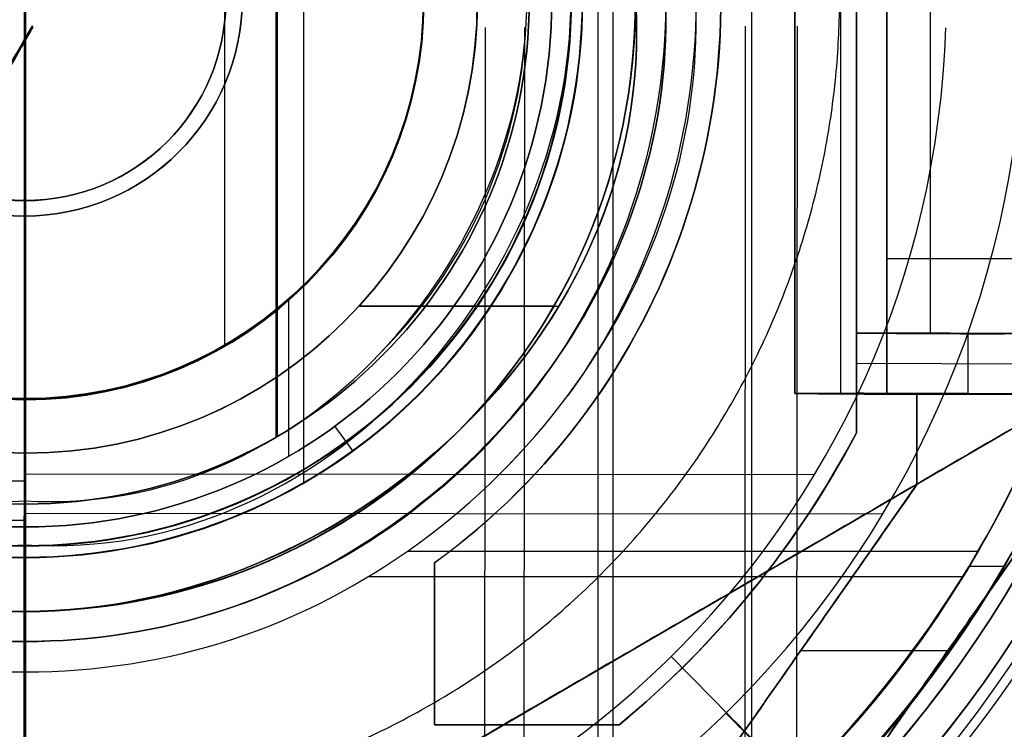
# Model space of a CAD drawing. Header units: millimetres. Extents: x 1233 to 1931, y -229 to 559.
# Tile 15 of 29: x 1683 to 1715, y 140 to 164. Entities that reach past the tile are written whole.
import ezdxf

# ---------------------------------------------------------------- set-up
doc = ezdxf.new("R2010")
doc.units = ezdxf.units.MM
doc.layers.add('1', color=7, linetype='Continuous')

# ---------------------------------------------------------------- blocks, each defined once
blk = doc.blocks.new('Bloque 11')
at = {"layer": '1', "color": 7, "true_color": 0xf4f4f4}
for p, q in [((-28.576, -13, 1.5), (-28.576, 13, 1.5)), ((-27.055, -13, 20.5), (-27.055, 13, 20.5)), ((-25.533, -13, 40.5), (-25.533, 13, 40.5)), ((-30.032, -11, 23), (-30.032, 11, 23)), ((-27.576, 11, 46), (-27.576, -11, 46)), ((-28.576, -8.5), (-57.576, -8.5)), ((-29.664, -11, 26), (-32.068, -11, 26)), ((-31.278, -13, 30.042), (-31.278, -11, 30.042)), ((-27.576, -12, 49), (-34.98, -12, 11.083)), ((-36.559, -13, 1.5), (-25.555, -28.72, 1.5)), ((-32.36, -13, 24.5), (-26.707, -13, 24.5)), ((-29.576, -16, 1.5), (-29.576, -13, 1.5)), ((-27.576, -13, 46), (-27.576, -14.309, 46)), ((-27.576, -13.655, 49), (-27.576, -13.655, 43)), ((-29.576, -14.5, 3), (-29.576, -14.5)), ((-22.576, -26, 1.5), (-29.576, -16, 1.5)), ((-13.576, -24, 46), (-13.576, -18.621, 46)), ((-31.057, -20.86, 3), (-31.057, -20.86)), ((-26.076, -21, 3), (-26.076, -21)), ((-25.726, -21.5, 3), (-30.609, -21.5, 3)), ((-13.576, -21.311, 49), (-13.576, -21.311, 43)), ((-19.698, -24, 46), (-13.576, -24, 46)), ((-16.637, -24, 49), (-16.637, -24, 43))]:
    blk.add_line(p, q, dxfattribs=at)
at = {"layer": '1', "color": 7, "true_color": 0xf4f4f4, "extrusion": (0, 0, -1)}
for centre, radius, start, end in [((0.076, 0, -49), 23, 305.9413, 86.2607), ((0.076, 0, -46), 23, 305.9413, 86.2607), ((0.076, 0, -49), 23, 305.9413, 86.2607), ((-0.457, 0.434, -49), 31.674, 309.5186, 332.2601), ((-0.457, 0.434, -43), 31.674, 309.5186, 332.2601)]:
    blk.add_arc(centre, radius, start, end, dxfattribs=at)
at = {"layer": '1', "color": 7, "true_color": 0xf4f4f4}
for centre, radius, start, end in [((-0.076, 0, 43), 23, 93.7393, 234.0587), ((-0.076, 0, 43), 23, 93.7393, 234.0587), ((0.457, 0.434, 43), 31.674, 207.7399, 230.4814), ((0.457, 0.434, 46), 31.674, 207.7399, 230.4814), ((0.457, 0.434, 49), 31.674, 207.7399, 230.4814)]:
    blk.add_arc(centre, radius, start, end, dxfattribs=at)
for points in [[(-28.576, -13, 3), (-28.576, 13, 3)], [(-28.576, -13), (-28.576, 13)], [(-28.576, 13, 3), (-28.576, -13, 3)], [(-28.576, 13), (-28.576, -13)], [(-25.533, -13, 43), (-25.533, 13, 43)], [(-25.533, 13, 38), (-25.533, -13, 38)], [(-25.533, 13, 43), (-25.533, -13, 43)], [(-25.533, -13, 38), (-25.533, 13, 38)], [(-27.576, -11, 43), (-27.576, 11, 43)], [(-27.576, -11, 49), (-27.576, 11, 49)], [(-27.576, 11, 43), (-27.576, -11, 43)], [(-27.576, 11, 49), (-27.576, -11, 49)], [(-27.576, -11, 49), (-34.98, -11, 11.083)], [(-34.98, -11, 11.083), (-27.576, -11, 49)], [(-32.488, -11, 3), (-27.576, -11, 43)], [(-27.576, -11, 43), (-32.488, -11, 3)], [(-27.576, -11, 43), (-27.576, -11, 49)], [(-27.576, -11, 49), (-27.576, -13, 49)], [(-27.576, -13, 49), (-27.576, -11, 49)], [(-27.576, -11, 49), (-27.576, -11, 43)], [(-25.555, -28.72, 3), (-36.559, -13, 3)], [(-36.559, -13), (-25.555, -28.72)], [(-36.559, -13, 3), (-29.576, -13, 3)], [(-25.555, -28.72), (-36.559, -13)], [(-36.559, -13, 3), (-25.555, -28.72, 3)], [(-29.576, -13, 3), (-36.559, -13, 3)], [(-34.98, -13, 11.083), (-27.576, -13, 49)], [(-27.576, -13, 49), (-34.98, -13, 11.083)], [(-29.576, -13, 3), (-29.576, -16, 3)], [(-29.576, -16), (-29.576, -13)], [(-29.576, -13), (-29.576, -13, 3)], [(-29.576, -13), (-28.576, -13)], [(-29.576, -13, 3), (-29.576, -13)], [(-28.576, -13), (-29.576, -13)], [(-29.576, -13), (-29.576, -16)], [(-29.576, -16, 3), (-29.576, -13, 3)], [(-25.533, -13, 38), (-28.576, -13, 3)], [(-28.576, -13, 3), (-28.576, -13)], [(-28.576, -13), (-28.576, -13, 3)], [(-28.576, -13, 3), (-25.533, -13, 38)], [(-27.576, -14.309, 49), (-27.576, -13, 49)], [(-27.576, -13, 49), (-27.576, -13, 43)], [(-27.576, -13, 43), (-27.576, -14.309, 43)], [(-27.576, -14.309, 43), (-27.576, -13, 43)], [(-27.576, -13, 43), (-25.533, -13, 43)], [(-27.576, -13, 49), (-27.576, -14.309, 49)], [(-25.533, -13, 43), (-27.576, -13, 43)], [(-27.576, -13, 43), (-27.576, -13, 49)], [(-25.533, -13, 43), (-25.533, -13, 38)], [(-25.533, -13, 38), (-25.533, -13, 43)], [(-27.576, -14.309, 49), (-27.576, -14.309, 43)], [(-27.576, -14.309, 43), (-27.576, -14.309, 49)], [(-29.576, -16, 3), (-29.576, -16)], [(-29.576, -16, 3), (-22.576, -26, 3)], [(-22.576, -26), (-29.576, -16)], [(-29.576, -16), (-29.576, -16, 3)], [(-29.576, -16), (-22.576, -26)], [(-22.576, -26, 3), (-29.576, -16, 3)], [(-13.576, -18.621, 43), (-13.576, -18.621, 49)], [(-13.576, -18.621, 49), (-13.576, -24, 49)], [(-13.576, -24, 43), (-13.576, -18.621, 43)], [(-13.576, -18.621, 43), (-13.576, -18.621, 49)], [(-13.576, -18.621, 43), (-13.576, -24, 43)], [(-13.576, -24, 49), (-13.576, -18.621, 49)], [(-19.698, -24, 43), (-19.698, -24, 49)], [(-13.576, -24, 49), (-19.698, -24, 49)], [(-19.698, -24, 49), (-19.698, -24, 43)], [(-19.698, -24, 43), (-13.576, -24, 43)], [(-13.576, -24, 43), (-19.698, -24, 43)], [(-19.698, -24, 49), (-13.576, -24, 49)], [(-13.576, -24, 49), (-13.576, -24, 43)], [(-13.576, -24, 43), (-13.576, -24, 49)]]:
    blk.add_open_spline(points, degree=1, dxfattribs=at)
blk = doc.blocks.new('Bloque 13')
at = {"layer": '1', "color": 7, "true_color": 0xffffff}
blk.add_line((26.09, -48.518, 187.332), (-54.664, -1.516, 187.332), dxfattribs=at)
for points in [[(-54.664, -1.516, 190), (26.09, -48.518, 190)], [(26.09, -48.518, 184.665), (-54.664, -1.516, 184.665)], [(-54.664, -1.516, 184.665), (26.09, -48.518, 184.665)], [(26.09, -48.518, 190), (-54.664, -1.516, 190)]]:
    blk.add_open_spline(points, degree=1, dxfattribs=at)
blk = doc.blocks.new('Bloque 15')
at = {"layer": '1', "color": 7, "true_color": 0xffffff}
for p, q in [((-25.617, -44.446, 211.277), (-25.645, -0.924, 211.277)), ((-23.898, -41.457, 215.3), (-23.925, -0.922, 215.3)), ((-16.567, -28.752, 137.788), (-16.585, -0.918, 137.788)), ((-15.26, -26.486, 131.8), (-15.277, -0.917, 131.8)), ((-26.195, -15.754, 131.8), (0.01, -15.737, 131.8)), ((0.01, -15.967, 131.8), (8.446, -15.962, 131.8)), ((-28.46, -17.063, 137.788), (0.011, -17.045, 137.788)), ((0.011, -17.275, 137.788), (9.202, -17.269, 137.788))]:
    blk.add_line(p, q, dxfattribs=at)
at = {"layer": '1', "color": 7, "true_color": 0xffffff, "extrusion": (0, 0, -1)}
for centre, radius, start, end in [((0, 0, -211.277), 51.299, 269.9626, 358.9497), ((0, 0, -221.48), 50.661, 269.9626, 358.937), ((0, 0, -137.788), 33.183, 269.9626, 358.3965), ((0, 0, -137.788), 33.183, 269.9626, 358.3965), ((0, 0, -131.8), 30.568, 269.9626, 358.2625), ((0, 0, -131.8), 30.568, 269.9626, 358.2625), ((0, 0, -190.721), 56.65, 269.9626, 355.4436), ((0, 0, -190.721), 56.65, 269.9626, 355.4436), ((0, 0, -190.721), 62.009, 269.96263, 348.79761), ((0, 0, -183.781), 62.136, 269.96263, 348.66464), ((0, 0, -215.265), 47.86, 292.6838, 336.9961)]:
    blk.add_arc(centre, radius, start, end, dxfattribs=at)
at = {"layer": '1', "color": 7, "true_color": 0xffffff}
for centre, radius, start, end in [((0, 0, 211.277), 51.299, 181.0503, 270.0374), ((0, 0, 183.781), 56.802, 184.7785, 270.0374), ((0, 0, 183.781), 56.802, 184.7785, 270.0374), ((0, 0, 190.721), 62.009, 191.20239, 270.03737), ((0, 0, 183.781), 62.136, 191.33536, 270.03737)]:
    blk.add_arc(centre, radius, start, end, dxfattribs=at)
for points, weights in [([(0.039, -60.527, 171.843), (-59.587, -60.566, 171.843), (-60.52, -0.946, 171.843)], [0.99999999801, 0.712326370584, 0.999836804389]), ([(0.036, -55.072, 171.37), (-54.137, -55.108, 171.37), (-55.064, -0.943, 171.37)], [0.891312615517, 0.635354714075, 0.89112576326]), ([(-39.817, -40.51, 183.781), (-39.112, -39.793, 155.237), (-23.261, -23.666, 137.788)], [0.771481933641, 0.735668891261, 0.856362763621])]:
    blk.add_rational_spline(points, weights, degree=2, dxfattribs=at)
for points, degree in [([(-51.505, -0.94, 221.027), (-51.446, -7.629, 221.027), (-48.488, -20.876, 221.027), (-37.008, -37.714, 221.027), (-19.956, -48.874, 221.027), (-6.655, -51.581, 221.027), (0.034, -51.513, 221.027)], 3), ([(-51.505, -0.94, 221.027), (-51.446, -7.629, 221.027), (-48.488, -20.876, 221.027), (-37.008, -37.714, 221.027), (-19.956, -48.874, 221.027), (-6.655, -51.581, 221.027), (0.034, -51.513, 221.027)], 3), ([(0.032, -49.649, 220.631), (-6.411, -49.714, 220.631), (-19.225, -47.108, 220.631), (-35.656, -36.361, 220.631), (-46.723, -20.144, 220.631), (-49.579, -7.383, 220.631), (-49.64, -0.939, 220.631)], 3), ([(0.032, -49.649, 220.631), (-6.411, -49.714, 220.631), (-19.225, -47.108, 220.631), (-35.656, -36.361, 220.631), (-46.723, -20.144, 220.631), (-49.579, -7.383, 220.631), (-49.64, -0.939, 220.631)], 3), ([(-48.841, -0.939, 216.089), (-48.779, -7.277, 216.089), (-45.966, -19.83, 216.089), (-35.077, -35.781, 216.089), (-18.912, -46.351, 216.089), (-6.307, -48.914, 216.089), (0.032, -48.85, 216.089)], 3), ([(0.032, -48.85, 216.089), (-6.307, -48.914, 216.089), (-18.912, -46.351, 216.089), (-35.077, -35.781, 216.089), (-45.966, -19.83, 216.089), (-48.779, -7.277, 216.089), (-48.841, -0.939, 216.089)], 3), ([(-0.259, -0.907, 215.3), (0.001, -1.357, 215.3)], 1), ([(0.001, -1.357, 137.788), (-0.259, -0.907, 137.788)], 1), ([(-0.259, -0.907, 211.277), (0.001, -1.357, 211.277)], 1), ([(0.001, -1.357, 215.3), (-0.259, -0.907, 215.3)], 1), ([(-0.259, -0.907, 131.8), (0.001, -1.357, 131.8)], 1), ([(-0.259, -0.907, 131.8), (0.001, -1.357, 131.8)], 1), ([(-0.259, -0.907, 211.277), (0.001, -1.357, 211.277)], 1), ([(-0.259, -0.907, 137.788), (0.001, -1.357, 137.788)], 1), ([(0.001, -1.357, 215.3), (0.031, -47.861, 215.297)], 1), ([(0.031, -47.861, 215.297), (0.001, -1.357, 215.3)], 1), ([(0.001, -1.357, 215.3), (23.367, -41.767, 215.3)], 1), ([(16.019, -29.06, 137.788), (0.001, -1.357, 137.788)], 1), ([(0.001, -1.357, 211.277), (25.089, -44.746, 211.277)], 1), ([(23.367, -41.767, 215.3), (0.001, -1.357, 215.3)], 1), ([(0.001, -1.357, 131.8), (14.71, -26.796, 131.8)], 1), ([(0.001, -1.357, 131.8), (0.02, -30.568, 131.8)], 1), ([(0.02, -30.568, 131.8), (0.001, -1.357, 131.8)], 1), ([(0.001, -1.357, 131.8), (14.71, -26.796, 131.8)], 1), ([(0.001, -1.357, 211.277), (0.033, -51.299, 211.277)], 1), ([(0.033, -51.299, 211.277), (0.001, -1.357, 211.277)], 1), ([(0.001, -1.357, 211.277), (25.089, -44.746, 211.277)], 1), ([(0.001, -1.357, 137.788), (0.022, -33.183, 137.788)], 1), ([(0.022, -33.183, 137.788), (0.001, -1.357, 137.788)], 1), ([(0.001, -1.357, 137.788), (16.019, -29.06, 137.788)], 1)]:
    blk.add_open_spline(points, degree=degree, dxfattribs=at)
for points, knots in [([(-43.953, -18.938, 215.3), (-41.49, -24.611, 215.299), (-34.388, -35.03, 215.299), (-18.579, -45.394, 215.298), (-6.21, -47.916, 215.297), (0.031, -47.861, 215.297)], [-56.562494, -56.562494, -56.562494, -56.562494, -37.708326, -18.854158, 0, 0, 0, 0]), ([(0.031, -47.861, 215.297), (-6.21, -47.916, 215.297), (-18.579, -45.394, 215.298), (-34.388, -35.03, 215.299), (-41.49, -24.611, 215.299), (-43.953, -18.938, 215.3)], [-56.562494, -56.562494, -56.562494, -56.562494, -37.708336, -18.854168, 0, 0, 0, 0])]:
    blk.add_open_spline(points, degree=3, knots=knots, dxfattribs=at)
blk.add_rational_spline([(-43.586, -44.284, 183.781), (-43.428, -44.123, 177.734), (-42.458, -43.138, 171.843), (-38.085, -38.695, 145.278), (-21.442, -21.786, 131.8)], [0.830220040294, 0.839143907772, 0.856122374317, 0.784543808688, 0.856122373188], degree=2, knots=[46.922096, 46.922096, 46.922096, 61.513008, 61.513008, 123.026016, 123.026016, 123.026016], dxfattribs=at)
blk = doc.blocks.new('Bloque 18')
at = {"layer": '1', "color": 7, "true_color": 0xffffff}
for p, q in [((-19.508, -33.788, 55.036), (-19.508, 33.788, 55.036)), ((-19.008, -32.922, 56.036), (-19.008, 32.922, 56.036))]:
    blk.add_line(p, q, dxfattribs=at)
for centre, radius, start, end in [((0, 0), 65, 90, 270), ((0, 0, 13.962), 65, 90, 270), ((0, 0), 65, 90, 270), ((0, 0), 65, 270, 90), ((0, 0, 13.962), 65, 270, 90), ((0, 0), 65, 270, 90), ((0, 0), 64, 90, 270), ((0, 0, 13.962), 64, 90, 270), ((0, 0), 64, 270, 90), ((0, 0, 13.962), 64, 270, 90), ((0, 0, 59.965), 39.415, 90, 270), ((0, 0, 59.965), 39.415, 270, 90), ((0, 0, 55.036), 39.015, 90, 270), ((0, 0, 57.052), 39.015, 90, 270), ((0, 0, 55.036), 39.015, 90, 270), ((0, 0, 55.036), 39.015, 270, 90), ((0, 0, 57.052), 39.015, 270, 90), ((0, 0, 55.036), 39.015, 270, 90), ((0, 0, 56.036), 38.015, 90, 270), ((0, 0, 56.036), 38.015, 90, 270), ((0, 0, 57.258), 38.015, 90, 270), ((0, 0, 58.564), 38.013, 90, 270), ((0, 0, 56.036), 38.015, 270, 90), ((0, 0, 56.036), 38.015, 270, 90), ((0, 0, 57.258), 38.015, 270, 90), ((0, 0, 58.564), 38.013, 270, 90)]:
    blk.add_arc(centre, radius, start, end, dxfattribs=at)
at = {"layer": '1', "color": 7, "true_color": 0xffffff, "extrusion": (0, 0, -1)}
for centre, radius, start, end in [((0, 0), 64, 270, 90), ((0, 0), 64, 90, 270), ((0, 0, -59.068), 39.015, 270, 90), ((0, 0, -59.068), 39.015, 270, 90), ((0, 0, -59.068), 39.015, 90, 270), ((0, 0, -59.068), 39.015, 90, 270), ((0, 0, -58.48), 38.015, 270, 90), ((0, 0, -58.48), 38.015, 270, 90), ((0, 0, -58.48), 38.015, 90, 270), ((0, 0, -58.48), 38.015, 90, 270)]:
    blk.add_arc(centre, radius, start, end, dxfattribs=at)
at = {"layer": '1', "color": 7, "true_color": 0xffffff}
for points, degree in [([(0, -65, 27.925), (-8.543, -65.086, 27.925), (-25.506, -61.576, 27.925), (-47.163, -47.169, 27.925), (-61.614, -25.519, 27.925), (-66.693, 0, 27.925), (-61.614, 25.519, 27.925), (-47.163, 47.169, 27.925), (-25.506, 61.576, 27.925), (-8.543, 65.086, 27.925), (0, 65, 27.925)], 3), ([(0, -65, 27.925), (-8.543, -65.086, 27.925), (-25.506, -61.576, 27.925), (-47.163, -47.169, 27.925), (-61.614, -25.519, 27.925), (-66.693, 0, 27.925), (-61.614, 25.519, 27.925), (-47.163, 47.169, 27.925), (-25.506, 61.576, 27.925), (-8.543, 65.086, 27.925), (0, 65, 27.925)], 3), ([(0, 65, 27.925), (8.543, 65.086, 27.925), (25.506, 61.576, 27.925), (47.163, 47.169, 27.925), (61.614, 25.519, 27.925), (66.693, 0, 27.925), (61.614, -25.519, 27.925), (47.163, -47.169, 27.925), (25.506, -61.576, 27.925), (8.543, -65.086, 27.925), (0, -65, 27.925)], 3), ([(0, 65, 27.925), (8.543, 65.086, 27.925), (25.506, 61.576, 27.925), (47.163, 47.169, 27.925), (61.614, 25.519, 27.925), (66.693, 0, 27.925), (61.614, -25.519, 27.925), (47.163, -47.169, 27.925), (25.506, -61.576, 27.925), (8.543, -65.086, 27.925), (0, -65, 27.925)], 3), ([(0, -64, 27.925), (-8.411, -64.084, 27.925), (-25.113, -60.629, 27.925), (-46.437, -46.443, 27.925), (-60.666, -25.127, 27.925), (-65.667, 0, 27.925), (-60.666, 25.127, 27.925), (-46.437, 46.443, 27.925), (-25.113, 60.629, 27.925), (-8.411, 64.084, 27.925), (0, 64, 27.925)], 3), ([(0, 64, 27.925), (-8.411, 64.084, 27.925), (-25.113, 60.629, 27.925), (-46.437, 46.443, 27.925), (-60.666, 25.127, 27.925), (-65.667, 0, 27.925), (-60.666, -25.127, 27.925), (-46.437, -46.443, 27.925), (-25.113, -60.629, 27.925), (-8.411, -64.084, 27.925), (0, -64, 27.925)], 3), ([(0, 64, 27.925), (8.411, 64.084, 27.925), (25.113, 60.629, 27.925), (46.437, 46.443, 27.925), (60.666, 25.127, 27.925), (65.667, 0, 27.925), (60.666, -25.127, 27.925), (46.437, -46.443, 27.925), (25.113, -60.629, 27.925), (8.411, -64.084, 27.925), (0, -64, 27.925)], 3), ([(0, -64, 27.925), (8.411, -64.084, 27.925), (25.113, -60.629, 27.925), (46.437, -46.443, 27.925), (60.666, -25.127, 27.925), (65.667, 0, 27.925), (60.666, 25.127, 27.925), (46.437, 46.443, 27.925), (25.113, 60.629, 27.925), (8.411, 64.084, 27.925), (0, 64, 27.925)], 3), ([(0, 39.015, 55.036), (0, -39.015, 55.036)], 1), ([(0, -39.015, 55.036), (0, 39.015, 55.036)], 1), ([(0, 38.015, 56.036), (0, -38.015, 56.036)], 1), ([(0, -38.015, 56.036), (0, 38.015, 56.036)], 1), ([(-34.416, -19.87, 59.927), (-30.944, -25.862, 59.927), (-25.85, -30.908, 59.927), (-19.87, -34.416, 59.927)], 3), ([(-34.416, -19.87, 59.927), (-30.944, -25.862, 59.927), (-25.85, -30.908, 59.927), (-19.87, -34.416, 59.927)], 3)]:
    blk.add_open_spline(points, degree=degree, dxfattribs=at)
for points in [[(0, 57.913, 48.324), (-57.913, 57.913, 48.324), (-57.913, 0, 48.324), (-57.913, -57.913, 48.324), (0, -57.913, 48.324)], [(0, -57.913, 48.324), (57.913, -57.913, 48.324), (57.913, 0, 48.324), (57.913, 57.913, 48.324), (0, 57.913, 48.324)]]:
    blk.add_rational_spline(points, [0.892302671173, 0.630953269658, 0.892302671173, 0.630953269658, 0.892302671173], degree=2, knots=[0, 0, 0, 130, 130, 260, 260, 260], dxfattribs=at)
blk = doc.blocks.new('Bloque 19')
at = {"layer": '1', "color": 7, "true_color": 0xffffff}
for p, q in [((-17.7, -10.125, 62.942), (-11.063, -10.125, 62.942)), ((-17.531, -10.122, 61.942), (-11.066, -10.122, 61.942)), ((0, -20.244, 61.942), (0, -14.997, 61.942)), ((0, -14.997, 61.942), (0, -14.997, 62.942)), ((0, -20.25, 62.942), (0, -14.997, 62.942)), ((-31.61, -18.25, 59.036), (-12.671, -18.25, 59.036)), ((-32.476, -18.75, 56.036), (-31.316, -18.75, 56.036)), ((-31.096, -19.101, 60.036), (-11.361, -19.101, 60.036)), ((0, -20.244, 61.044), (0, -20.244, 61.942)), ((0, -21.244, 61.044), (0, -21.244, 61.949)), ((0, -36.5, 59.036), (0, -22.25, 59.036)), ((0, -36.501, 60.036), (0, -22.25, 60.036))]:
    blk.add_line(p, q, dxfattribs=at)
for centre, radius, start, end in [((0, 0, 56.036), 37.5, 180, 360), ((0, 0, 57.536), 37.5, 180, 360), ((0, 0, 56.036), 37.5, 180, 360), ((0, 0, 56.036), 36.5, 180, 360), ((0, 0, 57.536), 36.5, 180, 360), ((0, 0, 59.036), 36.5, 180, 360), ((0, 0, 61.496), 21.244, 180, 360), ((0, 0, 61.044), 20.244, 180, 0), ((0, 0, 61.493), 20.244, 180, 360), ((0, 0, 61.942), 20.244, 180, 360), ((0, 0, 61.942), 14.997, 180, 360), ((0, 0, 62.442), 14.997, 180, 360), ((0, 0, 59.036), 22.251, 180, 216), ((0, 0, 60.036), 22.251, 180, 216), ((0, 0, 62.942), 20.25, 225, 315), ((0, 0, 60.036), 36.501, 210, 240)]:
    blk.add_arc(centre, radius, start, end, dxfattribs=at)
at = {"layer": '1', "color": 7, "true_color": 0xffffff, "extrusion": (0, 0, -1)}
for centre, radius in [((0, 0, -59.036), 36.5), ((0, 0, -56.036), 36.5), ((0, 0, -61.942), 20.244), ((0, 0, -61.942), 14.997), ((0, 0, -62.942), 14.997), ((0, 0, -62.942), 14.997)]:
    blk.add_arc(centre, radius, 180, 0, dxfattribs=at)
at = {"layer": '1', "color": 7, "true_color": 0xffffff, "extrusion": (-1, 0, 0)}
for centre, radius, start, end in [((22.251, 61.044), 2.008, 180, 270), ((20.25, 61.949), 0.994, 0, 90), ((22.251, 61.044), 1.008, 180, 270)]:
    blk.add_arc(centre, radius, start, end, dxfattribs=at)
at = {"layer": '1', "color": 7, "true_color": 0xffffff}
for points in [[(-37.5, 0, 59.037), (-37.647, -6.626, 59.037), (-33.926, -19.587, 59.037), (-19.643, -34.005, 59.037), (0, -39.247, 59.037), (19.643, -34.005, 59.037), (33.926, -19.587, 59.037), (37.647, -6.626, 59.037), (37.5, 0, 59.037)], [(37.5, 0, 59.037), (37.647, -6.626, 59.037), (33.926, -19.587, 59.037), (19.643, -34.005, 59.037), (0, -39.247, 59.037), (-19.643, -34.005, 59.037), (-33.926, -19.587, 59.037), (-37.647, -6.626, 59.037), (-37.5, 0, 59.037)], [(-36.501, 0, 60.036), (-36.644, -6.449, 60.036), (-34.833, -12.757, 60.036), (-31.611, -18.25, 60.036)], [(-31.611, -18.25, 60.036), (-34.833, -12.757, 60.036), (-36.644, -6.449, 60.036), (-36.501, 0, 60.036)], [(-18.002, -13.079, 59.036), (-20.782, -9.346, 59.036), (-22.416, -4.781, 59.036), (-22.251, 0, 59.036)], [(-18.002, -13.079, 59.036), (-20.782, -9.346, 59.036), (-22.416, -4.781, 59.036), (-22.251, 0, 59.036)], [(-18.002, -13.079, 60.036), (-20.782, -9.346, 60.036), (-22.416, -4.781, 60.036), (-22.251, 0, 60.036)], [(-18.002, -13.079, 60.036), (-20.782, -9.346, 60.036), (-22.416, -4.781, 60.036), (-22.251, 0, 60.036)], [(-21.244, 0, 61.949), (-21.401, -4.564, 61.949), (-18.281, -13.282, 61.949), (-7.036, -21.588, 61.949), (7.036, -21.588, 61.949), (18.281, -13.282, 61.949), (21.401, -4.564, 61.949), (21.244, 0, 61.949)], [(21.244, 0, 61.949), (21.401, -4.564, 61.949), (18.281, -13.282, 61.949), (7.036, -21.588, 61.949), (-7.036, -21.588, 61.949), (-18.281, -13.282, 61.949), (-21.401, -4.564, 61.949), (-21.244, 0, 61.949)], [(-21.244, 0, 61.044), (-21.401, -4.564, 61.044), (-18.281, -13.282, 61.044), (-7.036, -21.588, 61.044), (7.036, -21.588, 61.044), (18.281, -13.282, 61.044), (21.401, -4.564, 61.044), (21.244, 0, 61.044)], [(-21.244, 0, 61.044), (-21.401, -4.564, 61.044), (-18.281, -13.282, 61.044), (-7.036, -21.588, 61.044), (7.036, -21.588, 61.044), (18.281, -13.282, 61.044), (21.401, -4.564, 61.044), (21.244, 0, 61.044)], [(-20.25, 0, 62.942), (-20.603, -5.592, 62.942), (-18.16, -10.654, 62.942), (-14.319, -14.319, 62.942)], [(-14.319, -14.319, 62.942), (-18.16, -10.654, 62.942), (-20.603, -5.592, 62.942), (-20.25, 0, 62.942)], [(-20.244, 0, 61.044), (-20.596, -5.59, 61.044), (-15.712, -15.712, 61.044), (0, -22.509, 61.044), (15.712, -15.712, 61.044), (20.596, -5.59, 61.044), (20.244, 0, 61.044)], [(-20.244, 0, 61.044), (-20.596, -5.59, 61.044), (-15.712, -15.712, 61.044), (0, -22.509, 61.044), (15.712, -15.712, 61.044), (20.596, -5.59, 61.044), (20.244, 0, 61.044)], [(-6.876, -21.162, 59.036), (-11.296, -19.712, 59.036), (-15.222, -16.812, 59.036), (-18.002, -13.079, 59.036)], [(-6.876, -21.162, 59.036), (-11.296, -19.712, 59.036), (-15.222, -16.812, 59.036), (-18.002, -13.079, 59.036)], [(-6.876, -21.162, 60.036), (-11.296, -19.712, 60.036), (-15.222, -16.812, 60.036), (-18.002, -13.079, 60.036)], [(-6.876, -21.162, 60.036), (-11.296, -19.712, 60.036), (-15.222, -16.812, 60.036), (-18.002, -13.079, 60.036)], [(-14.319, -14.319, 62.942), (-10.478, -17.983, 62.942), (-5.239, -20.25, 62.942), (0, -20.25, 62.942)], [(0, -20.25, 62.942), (-5.239, -20.25, 62.942), (-10.478, -17.983, 62.942), (-14.319, -14.319, 62.942)], [(0, -20.25, 62.942), (5.239, -20.25, 62.942), (10.478, -17.983, 62.942), (14.319, -14.319, 62.942)], [(14.319, -14.319, 62.942), (10.478, -17.983, 62.942), (5.239, -20.25, 62.942), (0, -20.25, 62.942)], [(-31.611, -18.25, 60.036), (-28.388, -23.743, 60.036), (-23.754, -28.421, 60.036), (-18.25, -31.611, 60.036)], [(-18.25, -31.611, 60.036), (-23.754, -28.421, 60.036), (-28.388, -23.743, 60.036), (-31.611, -18.25, 60.036)], [(6.876, -21.162, 59.036), (2.457, -22.612, 59.036), (-2.457, -22.612, 59.036), (-6.876, -21.162, 59.036)], [(6.876, -21.162, 59.036), (2.457, -22.612, 59.036), (-2.457, -22.612, 59.036), (-6.876, -21.162, 59.036)], [(6.876, -21.162, 60.036), (2.457, -22.612, 60.036), (-2.457, -22.612, 60.036), (-6.876, -21.162, 60.036)], [(6.876, -21.162, 60.036), (2.457, -22.612, 60.036), (-2.457, -22.612, 60.036), (-6.876, -21.162, 60.036)]]:
    blk.add_open_spline(points, degree=3, dxfattribs=at)
blk = doc.blocks.new('Bloque 20')
at = {"layer": '1', "color": 7, "true_color": 0xffffff}
for p, q in [((-24.125, 39.276, 219.342), (-24.125, -39.276, 219.342)), ((-9.248, 16.018, 147.842), (-9.248, -16.018, 147.842)), ((-8.369, 14.495, 150.842), (-8.369, -14.495, 150.842)), ((-8.335, 14.57, 216.842), (-8.335, -14.57, 216.842)), ((-6.608, 11.446, 55.247), (-6.608, -11.446, 55.247)), ((-8.739, -9.916, 116.837), (-8.739, -15.136, 116.837)), ((-10.273, -14.139, 116.837), (-10.871, -14.963, 117.856))]:
    blk.add_line(p, q, dxfattribs=at)
at = {"layer": '1', "color": 7, "true_color": 0xffffff, "extrusion": (0, 0, -1)}
for centre, radius, start, end in [((0, 0, -224.315), 48.8, 270, 90), ((0, 0, -224.315), 48.8, 90, 270), ((0, 0, -224.638), 48.683, 270, 90), ((0, 0, -224.638), 48.683, 270, 90), ((0, 0, -224.638), 48.683, 90, 270), ((0, 0, -224.638), 48.683, 90, 270), ((0, 0, -219.811), 46.773, 270, 90), ((0, 0, -223.813), 46.773, 270, 90), ((0, 0, -221.812), 46.773, 270, 90), ((0, 0, -219.811), 46.773, 90, 270), ((0, 0, -223.813), 46.773, 90, 270), ((0, 0, -221.812), 46.773, 90, 270), ((0, 0, -117.856), 18.495, 270, 90), ((0, 0, -147.842), 18.495, 270, 90), ((0, 0, -132.849), 18.495, 270, 90), ((0, 0, -147.842), 18.495, 270, 90), ((0, 0, -117.856), 18.495, 90, 270), ((0, 0, -147.842), 18.495, 90, 270), ((0, 0, -132.849), 18.495, 90, 270), ((0, 0, -147.842), 18.495, 90, 270), ((0, 0, -152.301), 18.134, 270, 90), ((0, 0, -152.339), 18.133, 270, 90), ((0, 0, -183.858), 18.133, 270, 90), ((0, 0, -152.301), 18.134, 90, 270), ((0, 0, -152.339), 18.133, 90, 270), ((0, 0, -183.858), 18.133, 90, 270), ((0, 0, -116.837), 17.477, 270, 90), ((0, 0, -116.837), 17.477, 90, 270), ((0, 0, -150.842), 16.738, 270, 90), ((0, 0, -150.842), 16.738, 90, 270), ((0, 0, -55.247), 13.217, 270, 90), ((0, 0, -116.837), 13.217, 270, 90), ((0, 0, -86.042), 13.217, 270, 90), ((0, 0, -55.247), 13.217, 90, 270), ((0, 0, -116.837), 13.217, 90, 270), ((0, 0, -86.042), 13.217, 90, 270), ((0, 0, -216.842), 16.669, 315, 45), ((0, 0, -219.342), 7.225, 270, 90), ((0, 0, -218.092), 7.225, 270, 90), ((0, 0, -219.342), 7.225, 90, 270), ((0, 0, -218.092), 7.225, 90, 270), ((0, 0, -150.842), 6.669, 270, 90), ((0, 0, -149.342), 6.669, 270, 90), ((0, 0, -150.842), 6.669, 90, 270), ((0, 0, -149.342), 6.669, 90, 270), ((0, 0, -219.342), 46.102, 300, 330)]:
    blk.add_arc(centre, radius, start, end, dxfattribs=at)
at = {"layer": '1', "color": 7, "true_color": 0xffffff}
for centre, radius, start, end in [((0, 0, 219.811), 46.773, 90, 270), ((0, 0, 223.813), 46.773, 90, 270), ((0, 0, 219.811), 46.773, 270, 90), ((0, 0, 223.813), 46.773, 270, 90), ((0, 0, 117.856), 18.495, 90, 270), ((0, 0, 117.856), 18.495, 270, 90), ((0, 0, 152.339), 18.133, 90, 270), ((0, 0, 152.339), 18.133, 270, 90), ((0, 0, 116.837), 17.477, 90, 270), ((0, 0, 116.837), 17.477, 270, 90), ((0, 0, 150.842), 16.738, 90, 270), ((0, 0, 150.842), 16.738, 270, 90), ((0, 0, 116.837), 13.217, 90, 270), ((0, 0, 55.247), 13.217, 90, 270), ((0, 0, 116.837), 13.217, 270, 90), ((0, 0, 55.247), 13.217, 270, 90), ((0, 0, 216.842), 7.225, 90, 270), ((0, 0, 216.842), 7.225, 90, 270), ((0, 0, 219.342), 7.225, 90, 270), ((0, 0, 216.842), 7.225, 270, 90), ((0, 0, 216.842), 7.225, 270, 90), ((0, 0, 219.342), 7.225, 270, 90), ((0, 0, 147.842), 6.669, 90, 270), ((0, 0, 147.842), 6.669, 90, 270), ((0, 0, 150.842), 6.669, 90, 270), ((0, 0, 147.842), 6.669, 270, 90), ((0, 0, 147.842), 6.669, 270, 90), ((0, 0, 150.842), 6.669, 270, 90)]:
    blk.add_arc(centre, radius, start, end, dxfattribs=at)
for points, weights, knots in [([(0, -27.051, 242.066), (-27.051, -27.051, 242.066), (-27.051, 0, 242.066), (-27.051, 27.051, 242.066), (0, 27.051, 242.066)], [0.950481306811, 0.67209177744, 0.950481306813, 0.67209177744, 0.950481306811], [97.365639, 97.365639, 97.365639, 194.731279, 194.731279, 292.096918, 292.096918, 292.096918]), ([(0, 27.051, 242.066), (27.051, 27.051, 242.066), (27.051, 0, 242.066), (27.051, -27.051, 242.066), (0, -27.051, 242.066)], [0.950481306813, 0.672091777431, 0.950481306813, 0.672091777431, 0.950481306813], [0, 0, 0, 97.365639, 97.365639, 194.731279, 194.731279, 194.731279])]:
    blk.add_rational_spline(points, weights, degree=2, knots=knots, dxfattribs=at)
for points, degree in [([(0, -18.133, 215.378), (-5.007, -18.449, 215.378), (-14.074, -14.074, 215.378), (-20.163, 0, 215.378), (-14.074, 14.074, 215.378), (-5.007, 18.449, 215.378), (0, 18.133, 215.378)], 3), ([(0, -18.133, 215.378), (-5.007, -18.449, 215.378), (-14.074, -14.074, 215.378), (-20.163, 0, 215.378), (-14.074, 14.074, 215.378), (-5.007, 18.449, 215.378), (0, 18.133, 215.378)], 3), ([(0, 18.133, 215.378), (5.007, 18.449, 215.378), (14.074, 14.074, 215.378), (20.163, 0, 215.378), (14.074, -14.074, 215.378), (5.007, -18.449, 215.378), (0, -18.133, 215.378)], 3), ([(0, 18.133, 215.378), (5.007, 18.449, 215.378), (14.074, 14.074, 215.378), (20.163, 0, 215.378), (14.074, -14.074, 215.378), (5.007, -18.449, 215.378), (0, -18.133, 215.378)], 3), ([(0, -13.217, 55.247), (0, 13.217, 55.247)], 1), ([(0, 13.217, 55.247), (0, -13.217, 55.247)], 1), ([(-11.787, -11.787, 216.842), (-14.804, -8.625, 216.842), (-16.669, -4.313, 216.842), (-16.669, 0, 216.842)], 3), ([(-11.787, -11.787, 216.842), (-14.804, -8.625, 216.842), (-16.669, -4.313, 216.842), (-16.669, 0, 216.842)], 3), ([(0, -18.495, 147.842), (0, -6.669, 147.842)], 1), ([(0, -6.669, 147.842), (0, -18.495, 147.842)], 1), ([(0, -6.669, 150.842), (0, -6.669, 147.842)], 1), ([(0, -6.669, 147.842), (0, -6.669, 150.842)], 1), ([(0, -16.738, 150.842), (0, -6.669, 150.842)], 1), ([(0, -6.669, 150.842), (0, -16.738, 150.842)], 1), ([(0, -16.669, 216.842), (0, -7.225, 216.842)], 1), ([(0, -7.225, 216.842), (0, -16.669, 216.842)], 1), ([(0, -7.225, 219.342), (0, -7.225, 216.842)], 1), ([(0, -7.225, 216.842), (0, -7.225, 219.342)], 1), ([(0, -46.102, 219.342), (0, -7.225, 219.342)], 1), ([(0, -7.225, 219.342), (0, -46.102, 219.342)], 1), ([(0, -16.669, 216.842), (-4.603, -16.96, 216.842), (-8.77, -14.949, 216.842), (-11.787, -11.787, 216.842)], 3), ([(0, -16.669, 216.842), (-4.603, -16.96, 216.842), (-8.77, -14.949, 216.842), (-11.787, -11.787, 216.842)], 3), ([(11.787, -11.787, 216.842), (8.77, -14.949, 216.842), (4.603, -16.96, 216.842), (0, -16.669, 216.842)], 3), ([(11.787, -11.787, 216.842), (8.77, -14.949, 216.842), (4.603, -16.96, 216.842), (0, -16.669, 216.842)], 3), ([(0, -17.477, 116.837), (0, -13.217, 116.837)], 1), ([(0, -13.217, 116.837), (0, -17.477, 116.837)], 1), ([(0, -13.217, 116.837), (0, -13.217, 55.247)], 1), ([(0, -13.217, 55.247), (0, -13.217, 116.837)], 1), ([(0, -18.495, 117.856), (0, -17.477, 116.837)], 1), ([(0, -17.477, 116.837), (0, -18.495, 117.856)], 1), ([(0, -18.133, 215.378), (0, -18.133, 152.339)], 1), ([(0, -18.133, 152.339), (0, -18.133, 215.378)], 1), ([(0, -18.495, 147.842), (0, -18.495, 117.856)], 1), ([(0, -18.495, 117.856), (0, -18.495, 147.842)], 1), ([(-23.051, -39.925, 219.342), (-29.989, -35.855, 219.342), (-35.897, -30.002, 219.342), (-39.925, -23.051, 219.342)], 3), ([(-39.925, -23.051, 219.342), (-35.897, -30.002, 219.342), (-29.989, -35.855, 219.342), (-23.051, -39.925, 219.342)], 3)]:
    blk.add_open_spline(points, degree=degree, dxfattribs=at)
for points, knots in [([(0, -48.683, 224.638), (0, -48.252, 225.183), (0, -47.815, 225.718), (0, -47.372, 226.243), (0, -46.924, 226.774), (0, -46.469, 227.294), (0, -46.009, 227.804), (0, -45.543, 228.32), (0, -45.071, 228.825), (0, -44.593, 229.32), (0, -44.11, 229.82), (0, -43.621, 230.31), (0, -43.126, 230.79), (0, -42.625, 231.275), (0, -42.119, 231.749), (0, -41.608, 232.213), (0, -41.09, 232.682), (0, -40.567, 233.14), (0, -40.039, 233.588), (0, -39.501, 234.043), (0, -38.958, 234.487), (0, -38.41, 234.921), (0, -37.857, 235.359), (0, -37.298, 235.786), (0, -36.734, 236.201), (0, -36.165, 236.621), (0, -35.59, 237.03), (0, -35.011, 237.428), (0, -34.427, 237.829), (0, -33.837, 238.219), (0, -33.242, 238.598), (0, -32.642, 238.981), (0, -32.036, 239.352), (0, -31.425, 239.713), (0, -30.811, 240.075), (0, -30.193, 240.427), (0, -29.569, 240.767), (0, -28.943, 241.108), (0, -28.311, 241.438), (0, -27.675, 241.758), (0, -27.467, 241.862), (0, -27.26, 241.965), (0, -27.051, 242.066), (0, -26.411, 242.378), (0, -25.766, 242.68), (0, -25.115, 242.97), (0, -24.466, 243.259), (0, -23.812, 243.538), (0, -23.152, 243.805), (0, -22.496, 244.072), (0, -21.835, 244.327), (0, -21.168, 244.571), (0, -20.505, 244.814), (0, -19.838, 245.046), (0, -19.165, 245.267), (0, -18.497, 245.486), (0, -17.825, 245.695), (0, -17.147, 245.892), (0, -16.475, 246.088), (0, -15.799, 246.273), (0, -15.117, 246.447), (0, -14.445, 246.618), (0, -13.768, 246.779), (0, -13.086, 246.928), (0, -12.412, 247.077), (0, -11.732, 247.214), (0, -11.047, 247.341), (0, -10.369, 247.467), (0, -9.687, 247.581), (0, -8.999, 247.685), (0, -8.319, 247.788), (0, -7.634, 247.879), (0, -6.944, 247.96), (0, -6.265, 248.04), (0, -5.582, 248.108), (0, -4.894, 248.166), (0, -4.212, 248.223), (0, -3.526, 248.269), (0, -2.835, 248.304), (0, -2.154, 248.338), (0, -1.468, 248.362), (0, -0.778, 248.374), (0, -0.519, 248.378), (0, -0.26, 248.381), (0, 0, 248.382)], [-77.871145, -77.871145, -77.871145, -77.871145, -74.991038, -74.991038, -74.991038, -72.110302, -72.110302, -72.110302, -69.227362, -69.227362, -69.227362, -66.340553, -66.340553, -66.340553, -63.448181, -63.448181, -63.448181, -60.548602, -60.548602, -60.548602, -57.623368, -57.623368, -57.623368, -54.691353, -54.691353, -54.691353, -51.751778, -51.751778, -51.751778, -48.804321, -48.804321, -48.804321, -45.840277, -45.840277, -45.840277, -42.873749, -42.873749, -42.873749, -39.902162, -39.902162, -39.902162, -38.935565, -38.935565, -38.935565, -35.96538, -35.96538, -35.96538, -33.00063, -33.00063, -33.00063, -30.043756, -30.043756, -30.043756, -27.096526, -27.096526, -27.096526, -24.159934, -24.159934, -24.159934, -21.234898, -21.234898, -21.234898, -18.334501, -18.334501, -18.334501, -15.44208, -15.44208, -15.44208, -12.555958, -12.555958, -12.555958, -9.674372, -9.674372, -9.674372, -6.810056, -6.810056, -6.810056, -3.94249, -3.94249, -3.94249, -1.081586, -1.081586, -1.081586, 0, 0, 0, 0]), ([(0, 0, 248.382), (0, -0.26, 248.381), (0, -0.519, 248.378), (0, -0.778, 248.374), (0, -1.468, 248.362), (0, -2.154, 248.338), (0, -2.835, 248.304), (0, -3.526, 248.269), (0, -4.212, 248.223), (0, -4.894, 248.166), (0, -5.582, 248.108), (0, -6.265, 248.04), (0, -6.944, 247.96), (0, -7.634, 247.879), (0, -8.319, 247.788), (0, -8.999, 247.685), (0, -9.687, 247.581), (0, -10.369, 247.467), (0, -11.047, 247.341), (0, -11.732, 247.214), (0, -12.412, 247.077), (0, -13.086, 246.928), (0, -13.768, 246.779), (0, -14.445, 246.618), (0, -15.117, 246.447), (0, -15.799, 246.273), (0, -16.475, 246.088), (0, -17.147, 245.892), (0, -17.825, 245.695), (0, -18.497, 245.486), (0, -19.165, 245.267), (0, -19.838, 245.046), (0, -20.505, 244.814), (0, -21.168, 244.571), (0, -21.835, 244.327), (0, -22.496, 244.072), (0, -23.152, 243.805), (0, -23.812, 243.538), (0, -24.466, 243.259), (0, -25.115, 242.97), (0, -25.766, 242.68), (0, -26.411, 242.378), (0, -27.051, 242.066), (0, -27.26, 241.965), (0, -27.467, 241.862), (0, -27.675, 241.758), (0, -28.311, 241.438), (0, -28.943, 241.108), (0, -29.569, 240.767), (0, -30.193, 240.427), (0, -30.811, 240.075), (0, -31.425, 239.713), (0, -32.036, 239.352), (0, -32.642, 238.981), (0, -33.242, 238.598), (0, -33.837, 238.219), (0, -34.427, 237.829), (0, -35.011, 237.428), (0, -35.59, 237.03), (0, -36.165, 236.621), (0, -36.734, 236.201), (0, -37.298, 235.786), (0, -37.857, 235.359), (0, -38.41, 234.921), (0, -38.958, 234.487), (0, -39.501, 234.043), (0, -40.039, 233.588), (0, -40.567, 233.14), (0, -41.09, 232.682), (0, -41.608, 232.213), (0, -42.119, 231.749), (0, -42.625, 231.275), (0, -43.126, 230.79), (0, -43.621, 230.31), (0, -44.11, 229.82), (0, -44.593, 229.32), (0, -45.071, 228.825), (0, -45.543, 228.32), (0, -46.009, 227.804), (0, -46.469, 227.294), (0, -46.924, 226.774), (0, -47.372, 226.243), (0, -47.815, 225.718), (0, -48.252, 225.183), (0, -48.683, 224.638)], [-56.029266, -56.029266, -56.029266, -56.029266, -55.251051, -55.251051, -55.251051, -53.192595, -53.192595, -53.192595, -51.129346, -51.129346, -51.129346, -49.068434, -49.068434, -49.068434, -46.995097, -46.995097, -46.995097, -44.918496, -44.918496, -44.918496, -42.837363, -42.837363, -42.837363, -40.750491, -40.750491, -40.750491, -38.645891, -38.645891, -38.645891, -36.532976, -36.532976, -36.532976, -34.412407, -34.412407, -34.412407, -32.284898, -32.284898, -32.284898, -30.151724, -30.151724, -30.151724, -28.014638, -28.014638, -28.014638, -27.31916, -27.31916, -27.31916, -25.181065, -25.181065, -25.181065, -23.046611, -23.046611, -23.046611, -20.913945, -20.913945, -20.913945, -18.793213, -18.793213, -18.793213, -16.678152, -16.678152, -16.678152, -14.56853, -14.56853, -14.56853, -12.463787, -12.463787, -12.463787, -10.377503, -10.377503, -10.377503, -8.296406, -8.296406, -8.296406, -6.219311, -6.219311, -6.219311, -4.144999, -4.144999, -4.144999, -2.072273, -2.072273, -2.072273, 0, 0, 0, 0]), ([(0, -16.669, 216.842), (0, -16.685, 216.842), (0, -16.7, 216.841), (0, -16.716, 216.841), (0, -16.762, 216.84), (0, -16.807, 216.836), (0, -16.851, 216.83), (0, -16.896, 216.825), (0, -16.941, 216.817), (0, -16.984, 216.808), (0, -17.028, 216.798), (0, -17.072, 216.786), (0, -17.113, 216.773), (0, -17.158, 216.759), (0, -17.202, 216.742), (0, -17.243, 216.724), (0, -17.286, 216.706), (0, -17.326, 216.687), (0, -17.365, 216.666), (0, -17.406, 216.644), (0, -17.445, 216.62), (0, -17.482, 216.596), (0, -17.52, 216.57), (0, -17.557, 216.543), (0, -17.592, 216.514), (0, -17.628, 216.485), (0, -17.662, 216.455), (0, -17.695, 216.423), (0, -17.699, 216.418), (0, -17.703, 216.414), (0, -17.708, 216.41), (0, -17.718, 216.399), (0, -17.728, 216.389), (0, -17.738, 216.378), (0, -17.77, 216.345), (0, -17.8, 216.309), (0, -17.828, 216.272), (0, -17.856, 216.236), (0, -17.883, 216.198), (0, -17.908, 216.159), (0, -17.932, 216.12), (0, -17.954, 216.08), (0, -17.975, 216.039), (0, -17.996, 215.999), (0, -18.015, 215.957), (0, -18.032, 215.914), (0, -18.048, 215.872), (0, -18.063, 215.828), (0, -18.076, 215.783), (0, -18.088, 215.74), (0, -18.099, 215.695), (0, -18.108, 215.649), (0, -18.116, 215.606), (0, -18.122, 215.561), (0, -18.127, 215.515), (0, -18.131, 215.47), (0, -18.133, 215.425), (0, -18.133, 215.378)], [6.897713, 6.897713, 6.897713, 6.897713, 6.944176, 6.944176, 6.944176, 7.079475, 7.079475, 7.079475, 7.214781, 7.214781, 7.214781, 7.348763, 7.348763, 7.348763, 7.487583, 7.487583, 7.487583, 7.623119, 7.623119, 7.623119, 7.75906, 7.75906, 7.75906, 7.895829, 7.895829, 7.895829, 8.033769, 8.033769, 8.033769, 8.051991, 8.051991, 8.051991, 8.095837, 8.095837, 8.095837, 8.235126, 8.235126, 8.235126, 8.373531, 8.373531, 8.373531, 8.511278, 8.511278, 8.511278, 8.648715, 8.648715, 8.648715, 8.786224, 8.786224, 8.786224, 8.924161, 8.924161, 8.924161, 9.060173, 9.060173, 9.060173, 9.19695, 9.19695, 9.19695, 9.19695]), ([(0, -16.669, 216.842), (0, -16.685, 216.842), (0, -16.7, 216.841), (0, -16.716, 216.841), (0, -16.762, 216.84), (0, -16.807, 216.836), (0, -16.851, 216.83), (0, -16.896, 216.825), (0, -16.941, 216.817), (0, -16.984, 216.808), (0, -17.028, 216.798), (0, -17.072, 216.786), (0, -17.113, 216.773), (0, -17.158, 216.759), (0, -17.202, 216.742), (0, -17.243, 216.724), (0, -17.286, 216.706), (0, -17.326, 216.687), (0, -17.365, 216.666), (0, -17.406, 216.644), (0, -17.445, 216.62), (0, -17.482, 216.596), (0, -17.52, 216.57), (0, -17.557, 216.543), (0, -17.592, 216.514), (0, -17.628, 216.485), (0, -17.662, 216.455), (0, -17.695, 216.423), (0, -17.699, 216.418), (0, -17.703, 216.414), (0, -17.708, 216.41), (0, -17.718, 216.399), (0, -17.728, 216.389), (0, -17.738, 216.378), (0, -17.77, 216.345), (0, -17.8, 216.309), (0, -17.828, 216.272), (0, -17.856, 216.236), (0, -17.883, 216.198), (0, -17.908, 216.159), (0, -17.932, 216.12), (0, -17.954, 216.08), (0, -17.975, 216.039), (0, -17.996, 215.999), (0, -18.015, 215.957), (0, -18.032, 215.914), (0, -18.048, 215.872), (0, -18.063, 215.828), (0, -18.076, 215.783), (0, -18.088, 215.74), (0, -18.099, 215.695), (0, -18.108, 215.649), (0, -18.116, 215.606), (0, -18.122, 215.561), (0, -18.127, 215.515), (0, -18.131, 215.47), (0, -18.133, 215.425), (0, -18.133, 215.378)], [6.897713, 6.897713, 6.897713, 6.897713, 6.944176, 6.944176, 6.944176, 7.079475, 7.079475, 7.079475, 7.214781, 7.214781, 7.214781, 7.348763, 7.348763, 7.348763, 7.487583, 7.487583, 7.487583, 7.623119, 7.623119, 7.623119, 7.75906, 7.75906, 7.75906, 7.895829, 7.895829, 7.895829, 8.033769, 8.033769, 8.033769, 8.051991, 8.051991, 8.051991, 8.095837, 8.095837, 8.095837, 8.235126, 8.235126, 8.235126, 8.373531, 8.373531, 8.373531, 8.511278, 8.511278, 8.511278, 8.648715, 8.648715, 8.648715, 8.786224, 8.786224, 8.786224, 8.924161, 8.924161, 8.924161, 9.060173, 9.060173, 9.060173, 9.19695, 9.19695, 9.19695, 9.19695]), ([(0, -18.134, 152.301), (0, -18.134, 152.256), (0, -18.132, 152.212), (0, -18.128, 152.168), (0, -18.123, 152.123), (0, -18.117, 152.078), (0, -18.109, 152.035), (0, -18.101, 151.99), (0, -18.091, 151.947), (0, -18.079, 151.904), (0, -18.066, 151.86), (0, -18.052, 151.817), (0, -18.036, 151.776), (0, -18.02, 151.733), (0, -18.001, 151.692), (0, -17.982, 151.652), (0, -17.961, 151.611), (0, -17.939, 151.572), (0, -17.916, 151.534), (0, -17.892, 151.494), (0, -17.866, 151.457), (0, -17.839, 151.421), (0, -17.811, 151.384), (0, -17.781, 151.349), (0, -17.751, 151.315), (0, -17.746, 151.31), (0, -17.741, 151.305), (0, -17.736, 151.299), (0, -17.73, 151.293), (0, -17.723, 151.286), (0, -17.717, 151.279), (0, -17.685, 151.247), (0, -17.651, 151.215), (0, -17.615, 151.185), (0, -17.58, 151.156), (0, -17.544, 151.128), (0, -17.505, 151.101), (0, -17.468, 151.075), (0, -17.429, 151.051), (0, -17.389, 151.028), (0, -17.35, 151.006), (0, -17.309, 150.985), (0, -17.266, 150.967), (0, -17.225, 150.948), (0, -17.183, 150.932), (0, -17.139, 150.917), (0, -17.096, 150.903), (0, -17.052, 150.89), (0, -17.007, 150.879), (0, -16.963, 150.869), (0, -16.919, 150.861), (0, -16.873, 150.854), (0, -16.829, 150.848), (0, -16.784, 150.844), (0, -16.738, 150.842)], [0, 0, 0, 0, 0.132891, 0.132891, 0.132891, 0.267926, 0.267926, 0.267926, 0.401649, 0.401649, 0.401649, 0.537099, 0.537099, 0.537099, 0.672353, 0.672353, 0.672353, 0.808019, 0.808019, 0.808019, 0.944513, 0.944513, 0.944513, 1.082164, 1.082164, 1.082164, 1.103849, 1.103849, 1.103849, 1.131377, 1.131377, 1.131377, 1.270387, 1.270387, 1.270387, 1.408512, 1.408512, 1.408512, 1.545948, 1.545948, 1.545948, 1.683031, 1.683031, 1.683031, 1.820141, 1.820141, 1.820141, 1.95764, 1.95764, 1.95764, 2.093217, 2.093217, 2.093217, 2.229533, 2.229533, 2.229533, 2.229533]), ([(0, -18.134, 152.301), (0, -18.134, 152.256), (0, -18.132, 152.212), (0, -18.128, 152.168), (0, -18.123, 152.123), (0, -18.117, 152.078), (0, -18.109, 152.035), (0, -18.101, 151.99), (0, -18.091, 151.947), (0, -18.079, 151.904), (0, -18.066, 151.86), (0, -18.052, 151.817), (0, -18.036, 151.776), (0, -18.02, 151.733), (0, -18.001, 151.692), (0, -17.982, 151.652), (0, -17.961, 151.611), (0, -17.939, 151.572), (0, -17.916, 151.534), (0, -17.892, 151.494), (0, -17.866, 151.457), (0, -17.839, 151.421), (0, -17.811, 151.384), (0, -17.781, 151.349), (0, -17.751, 151.315), (0, -17.746, 151.31), (0, -17.741, 151.305), (0, -17.736, 151.299), (0, -17.73, 151.293), (0, -17.723, 151.286), (0, -17.717, 151.279), (0, -17.685, 151.247), (0, -17.651, 151.215), (0, -17.615, 151.185), (0, -17.58, 151.156), (0, -17.544, 151.128), (0, -17.505, 151.101), (0, -17.468, 151.075), (0, -17.429, 151.051), (0, -17.389, 151.028), (0, -17.35, 151.006), (0, -17.309, 150.985), (0, -17.266, 150.967), (0, -17.225, 150.948), (0, -17.183, 150.932), (0, -17.139, 150.917), (0, -17.096, 150.903), (0, -17.052, 150.89), (0, -17.007, 150.879), (0, -16.963, 150.869), (0, -16.919, 150.861), (0, -16.873, 150.854), (0, -16.829, 150.848), (0, -16.784, 150.844), (0, -16.738, 150.842)], [0, 0, 0, 0, 0.132891, 0.132891, 0.132891, 0.267926, 0.267926, 0.267926, 0.401649, 0.401649, 0.401649, 0.537099, 0.537099, 0.537099, 0.672353, 0.672353, 0.672353, 0.808019, 0.808019, 0.808019, 0.944513, 0.944513, 0.944513, 1.082164, 1.082164, 1.082164, 1.103849, 1.103849, 1.103849, 1.131377, 1.131377, 1.131377, 1.270387, 1.270387, 1.270387, 1.408512, 1.408512, 1.408512, 1.545948, 1.545948, 1.545948, 1.683031, 1.683031, 1.683031, 1.820141, 1.820141, 1.820141, 1.95764, 1.95764, 1.95764, 2.093217, 2.093217, 2.093217, 2.229533, 2.229533, 2.229533, 2.229533]), ([(0, -18.133, 152.339), (0, -18.133, 152.327), (0, -18.134, 152.315), (0, -18.134, 152.303), (0, -18.134, 152.303), (0, -18.134, 152.302), (0, -18.134, 152.301)], [9.13778606, 9.13778606, 9.13778606, 9.13778606, 9.17318631, 9.17318631, 9.17318631, 9.17541466, 9.17541466, 9.17541466, 9.17541466]), ([(0, -18.133, 152.339), (0, -18.133, 152.327), (0, -18.134, 152.315), (0, -18.134, 152.303), (0, -18.134, 152.303), (0, -18.134, 152.302), (0, -18.134, 152.301)], [9.13778606, 9.13778606, 9.13778606, 9.13778606, 9.17318631, 9.17318631, 9.17318631, 9.17541466, 9.17541466, 9.17541466, 9.17541466])]:
    blk.add_open_spline(points, degree=3, knots=knots, dxfattribs=at)
blk = doc.blocks.new('SFERA_S - fan-522943-_3D_')
at = {"layer": '1', "color": 7, "true_color": 0xffffff}
for name in ['Bloque 18', 'Bloque 20', 'Bloque 19', 'Bloque 15', 'Bloque 13']:
    blk.add_blockref(name, (0, 0), dxfattribs=at)
at = {"layer": '1', "color": 7, "true_color": 0xf4f4f4}
blk.add_blockref('Bloque 11', (0, 0), dxfattribs=at)

msp = doc.modelspace()

# ---------------------------------------------------------------- block references
at = {"extrusion": (-0.000175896, 0.000625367, -1), "rotation": 359.9999937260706}
msp.add_blockref('SFERA_S - fan-522943-_3D_', (-1682.766, 164.525, -248.333), dxfattribs=at)

doc.saveas('drawing.dxf')
